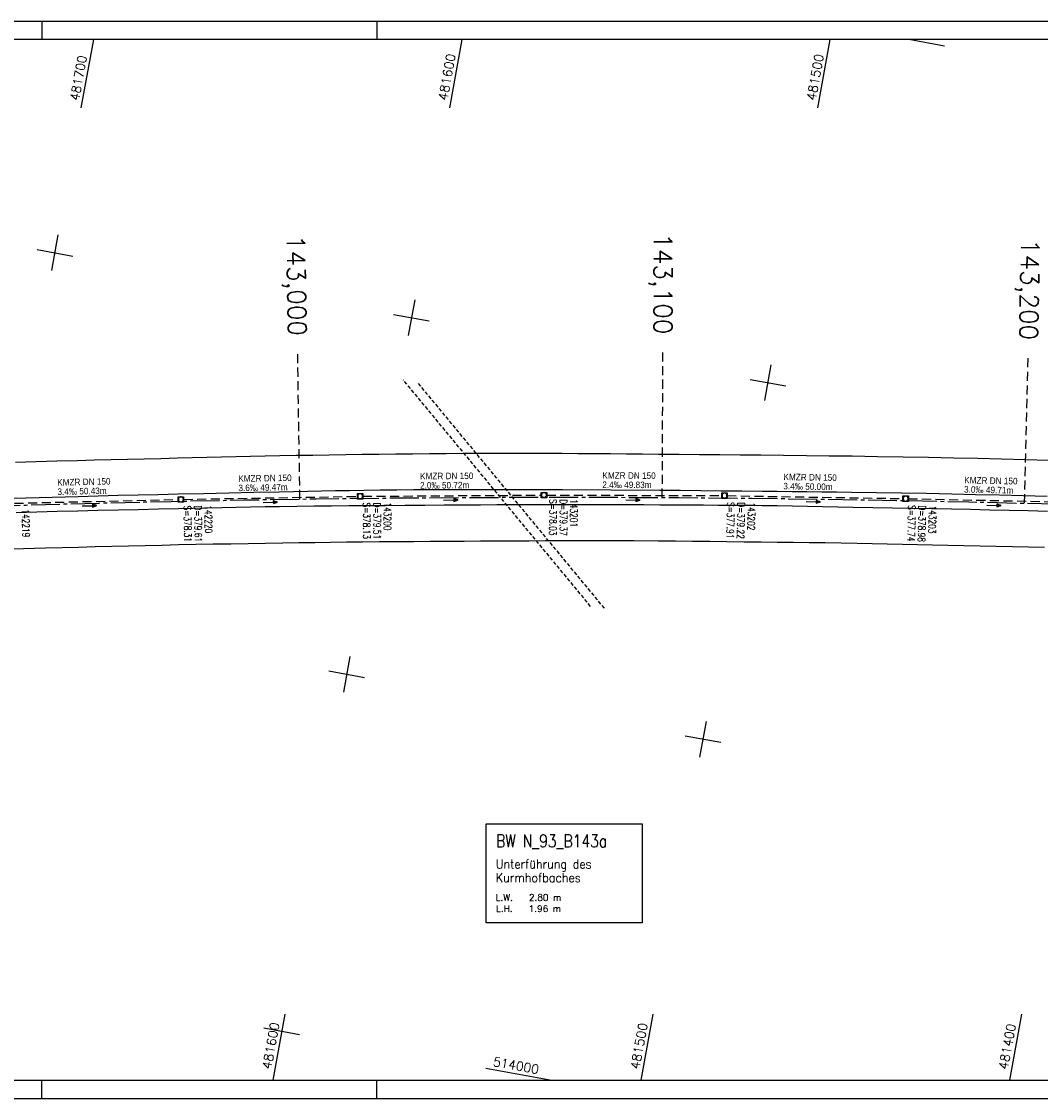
# Model space of a CAD drawing. Extents: x 4513916 to 4515051, y 5481959 to 5482256.
# Tile 2 of 5: x 4514213 to 4514494, y 5481959 to 5482256. Entities that reach past the tile are written whole.
import ezdxf
from ezdxf.enums import TextEntityAlignment as Align

# ---------------------------------------------------------------- set-up
doc = ezdxf.new("R2010")
doc.units = 0
doc.header["$LTSCALE"] = 10
doc.header["$MEASUREMENT"] = 0
for name, pattern in [('ACHSE', [5.5, 4, -0.5, 0.5, -0.5]), ('AUSGEZOGEN', [0]), ('LT00', [0]), ('LT17', [0.15, 0.1, -0.05]), ('STRICHLINIE2', [0.375, 0.25, -0.125])]:
    doc.linetypes.add(name, pattern=pattern)
doc.layers.get('0').update_dxf_attribs({"linetype": 'LT00'})
for name, color, linetype in [('-BESCH', 7, 'STRICHLINIE2'), ('-BKAN012', 140, 'LT00'), ('-BSCH012', 5, 'LT00'), ('-Halt-Pfeil', 4, 'LT00'), ('A-TEXT-KILOMETER', 30, 'LT17'), ('AX-020', 250, 'ACHSE'), ('BW-SCHRIFT', 20, 'AUSGEZOGEN'), ('RAHMEN', 250, 'Continuous'), ('V_AFBR_BAB', 250, 'LT00'), ('V_BR_WID', 30, 'LT17'), ('V_KA_MULD', 182, 'LT00'), ('V_RASTER', 250, 'LT00')]:
    doc.layers.add(name, color=color, linetype=linetype)
doc.styles.add('Haltungsbeschriftung', font='arial.ttf', dxfattribs={"width": 0.75})
doc.styles.add('Kilometrierung', font='romans.shx')
doc.styles.add('ROMANS', font='romans.shx')
doc.styles.add('schachtbeschriftung', font='romans.shx', dxfattribs={"width": 0.75, "height": 0.2})
doc.styles.get("Standard").update_dxf_attribs({"font": 'romans.shx', "width": 0.8})

# ---------------------------------------------------------------- blocks, each defined once
blk = doc.blocks.new('SYMB1210')
at = {"color": 0, "linetype": 'ByBlock'}
blk.add_line((0.018815, -0.179014), (0.055623, -0.17119), dxfattribs=at)
for points in [[(-0.2, -0.2), (-0.2, 0.2), (0.2, 0.2), (0.2, -0.2), (-0.2, -0.2)], [(0.018815, 0.179014), (-0.018815, 0.179014), (-0.055623, 0.17119), (-0.09, 0.155885), (-0.120444, 0.133766), (-0.145623, 0.105801), (-0.164438, 0.073213), (-0.176067, 0.037424), (-0.18, 0)], [(-0.18, 0), (-0.176067, -0.037424), (-0.164438, -0.073213), (-0.145623, -0.105801), (-0.120444, -0.133766), (-0.09, -0.155885), (-0.055623, -0.17119), (-0.018815, -0.179014), (0.018815, -0.179014)], [(0.18, 0), (0.176067, 0.037424), (0.164438, 0.073213), (0.145623, 0.105801), (0.120444, 0.133766), (0.09, 0.155885), (0.055623, 0.17119), (0.018815, 0.179014)], [(0.055623, -0.17119), (0.09, -0.155885), (0.120444, -0.133766), (0.145623, -0.105801), (0.164438, -0.073213), (0.176067, -0.037424), (0.18, 0)]]:
    blk.add_lwpolyline(points, dxfattribs=at)
blk = doc.blocks.new('SYMB0070')
at = {"color": 0, "linetype": 'ByBlock'}
for p, q in [((-0.5, 0), (0.2, 0)), ((0.5, 0), (0.2, 0.1)), ((0.2, 0.1), (0.2, 0)), ((0.468, 0), (0.21, 0.086)), ((0.21, 0.086), (0.21, -0.086)), ((0.21, -0.086), (0.468, 0)), ((0.22, -0.072), (0.437, 0)), ((0.23, -0.058), (0.405, 0)), ((0.24, -0.045), (0.374, 0)), ((0.342, 0), (0.25, 0.031)), ((0.25, 0.031), (0.25, -0.031)), ((0.25, -0.031), (0.342, 0)), ((0.26, -0.017), (0.31, 0)), ((0.27, -0.003), (0.279, 0))]:
    blk.add_line(p, q, dxfattribs=at)
for points in [[(0.2, 0), (0.2, -0.1), (0.5, 0)], [(0.437, 0), (0.22, 0.072), (0.22, -0.072)], [(0.405, 0), (0.23, 0.058), (0.23, -0.058)], [(0.374, 0), (0.24, 0.045), (0.24, -0.045)], [(0.31, 0), (0.26, 0.017), (0.26, -0.017)], [(0.279, 0), (0.27, 0.003), (0.27, -0.003)]]:
    blk.add_lwpolyline(points, dxfattribs=at)

msp = doc.modelspace()

# ---------------------------------------------------------------- linework, layer by layer
at = {"layer": '-BESCH'}
for p, q in [((4514206.98, 5482123.52), (4514255.9, 5482124.64)), ((4514257.4, 5482124.67), (4514305.37, 5482125.5)), ((4514306.87, 5482125.52), (4514356.09, 5482125.84)), ((4514357.59, 5482125.84), (4514405.91, 5482125.71)), ((4514407.41, 5482125.69), (4514455.9, 5482124.88)), ((4514457.4, 5482124.85), (4514505.6, 5482123.84))]:
    msp.add_line(p, q, dxfattribs=at)
at = {"layer": 'A-TEXT-KILOMETER', "ltscale": 2.5}
for p, q in [((4514289.49, 5482124.76), (4514288.88, 5482164.74)), ((4514389.49, 5482125.18), (4514389.67, 5482165.18)), ((4514489.48, 5482123.61), (4514490.46, 5482163.59))]:
    msp.add_line(p, q, dxfattribs=at)
at = {"layer": 'AX-020', "ltscale": 0.2, "flags": 128}
msp.add_lwpolyline([(4513940.76, 5482107.61), (4513943.02, 5482107.8), (4513962.97, 5482109.43), (4513982.92, 5482110.98), (4513994.13, 5482111.81), (4514014.1, 5482113.24), (4514034.06, 5482114.59), (4514054.04, 5482115.85), (4514074.01, 5482117.04), (4514094, 5482118.15), (4514113.98, 5482119.17), (4514133.97, 5482120.12), (4514153.97, 5482120.99), (4514173.97, 5482121.77), (4514193.97, 5482122.48), (4514213.97, 5482123.11), (4514233.97, 5482123.66), (4514253.98, 5482124.12), (4514273.99, 5482124.51), (4514294, 5482124.82), (4514314.01, 5482125.05), (4514334.03, 5482125.19), (4514354.04, 5482125.26), (4514374.05, 5482125.25), (4514394.06, 5482125.16), (4514414.08, 5482124.98), (4514434.09, 5482124.73), (4514454.1, 5482124.4), (4514474.11, 5482123.98), (4514494.11, 5482123.49), (4514514.12, 5482122.92), (4514534.12, 5482122.27), (4514554.12, 5482121.53), (4514574.12, 5482120.72), (4514594.11, 5482119.83), (4514614.1, 5482118.86), (4514634.09, 5482117.81), (4514654.07, 5482116.67), (4514674.04, 5482115.46), (4514694.01, 5482114.17), (4514713.98, 5482112.8), (4514733.94, 5482111.35), (4514753.89, 5482109.82), (4514773.84, 5482108.21), (4514793.78, 5482106.51), (4514813.72, 5482104.74), (4514833.65, 5482102.89), (4514853.57, 5482100.97), (4514865.76, 5482099.73)], dxfattribs=at)
at = {"layer": 'BW-SCHRIFT'}
msp.add_lwpolyline([(4514340.91, 5482035.21), (4514383.9, 5482035.21), (4514383.9, 5482007.89), (4514340.91, 5482007.89)], close=True, dxfattribs=at)
at = {"layer": 'RAHMEN'}
for p, q in [((4514218.26, 5482256.45), (4514218.26, 5482251.45)), ((4514310.76, 5482256.45), (4514310.76, 5482251.45)), ((4514218.26, 5481959.45), (4514218.26, 5481964.45)), ((4514310.76, 5481959.45), (4514310.76, 5481964.45))]:
    msp.add_line(p, q, dxfattribs=at)
for points in [[(4513915.76, 5481959.45), (4515050.76, 5481959.45), (4515050.76, 5482256.45), (4513915.76, 5482256.45), (4513915.76, 5481959.45)], [(4513940.76, 5481964.45), (4514865.76, 5481964.45), (4514865.76, 5482251.45), (4513940.76, 5482251.45), (4513940.76, 5481964.45)]]:
    msp.add_lwpolyline(points, dxfattribs=at)
at = {"layer": 'V_AFBR_BAB'}
for points in [[(4514496.19, 5482135.42), (4514489.64, 5482135.6), (4514483.08, 5482135.76), (4514476.53, 5482135.92), (4514469.97, 5482136.07), (4514462.95, 5482136.21), (4514455.92, 5482136.33), (4514448.9, 5482136.44), (4514441.87, 5482136.54), (4514435.56, 5482136.62), (4514429.26, 5482136.7), (4514422.95, 5482136.76), (4514416.64, 5482136.82), (4514411.01, 5482136.87), (4514405.38, 5482136.92), (4514399.74, 5482136.97), (4514394.11, 5482137.02), (4514388.48, 5482137.07), (4514384.04, 5482137.12), (4514379.61, 5482137.16), (4514375.17, 5482137.2), (4514370.74, 5482137.24), (4514366.3, 5482137.27), (4514361.87, 5482137.3), (4514355.02, 5482137.33), (4514348.17, 5482137.34), (4514341.32, 5482137.33), (4514334.47, 5482137.29), (4514329.84, 5482137.26), (4514325.21, 5482137.22), (4514320.58, 5482137.17), (4514315.96, 5482137.12), (4514311.33, 5482137.06), (4514306.7, 5482137), (4514302.15, 5482136.94), (4514297.6, 5482136.87), (4514293.04, 5482136.8), (4514288.49, 5482136.73), (4514283.94, 5482136.64), (4514279.91, 5482136.56), (4514275.89, 5482136.47), (4514271.86, 5482136.38), (4514267.83, 5482136.28), (4514263.8, 5482136.18), (4514259.77, 5482136.08), (4514255.75, 5482135.99), (4514251.15, 5482135.88), (4514246.55, 5482135.78), (4514241.95, 5482135.67), (4514237.36, 5482135.57), (4514232.76, 5482135.46), (4514228.16, 5482135.34), (4514222.43, 5482135.2), (4514216.71, 5482135.04), (4514210.98, 5482134.88)], [(4514495.71, 5482125.46), (4514489.12, 5482125.64), (4514482.53, 5482125.8), (4514475.94, 5482125.96), (4514469.35, 5482126.11), (4514462.44, 5482126.25), (4514455.52, 5482126.38), (4514448.61, 5482126.49), (4514441.7, 5482126.59), (4514437.6, 5482126.65), (4514433.5, 5482126.69), (4514429.4, 5482126.74), (4514425.31, 5482126.78), (4514421.21, 5482126.82), (4514417.11, 5482126.86), (4514411.45, 5482126.91), (4514405.78, 5482126.97), (4514400.11, 5482127.03), (4514394.44, 5482127.08), (4514388.77, 5482127.13), (4514375.35, 5482127.23), (4514361.92, 5482127.29), (4514352.81, 5482127.32), (4514343.7, 5482127.32), (4514334.6, 5482127.32), (4514330.01, 5482127.3), (4514325.43, 5482127.29), (4514320.84, 5482127.26), (4514316.26, 5482127.23), (4514311.68, 5482127.18), (4514307.09, 5482127.12), (4514303.21, 5482127.06), (4514299.33, 5482126.99), (4514295.45, 5482126.92), (4514291.57, 5482126.84), (4514287.69, 5482126.76), (4514283.81, 5482126.67), (4514276.82, 5482126.52), (4514269.84, 5482126.37), (4514262.85, 5482126.22), (4514255.87, 5482126.07), (4514250.35, 5482125.95), (4514244.83, 5482125.82), (4514239.31, 5482125.69), (4514233.8, 5482125.56), (4514228.28, 5482125.41), (4514221.09, 5482125.22), (4514213.91, 5482125.01), (4514206.73, 5482124.79)], [(4514495.75, 5482121.35), (4514490.46, 5482121.49), (4514485.17, 5482121.61), (4514479.88, 5482121.73), (4514474.58, 5482121.84), (4514469.29, 5482121.95), (4514463.85, 5482122.06), (4514458.42, 5482122.16), (4514452.98, 5482122.26), (4514447.55, 5482122.36), (4514442.11, 5482122.46), (4514437.93, 5482122.54), (4514433.74, 5482122.62), (4514429.56, 5482122.7), (4514425.38, 5482122.78), (4514421.2, 5482122.84), (4514417.01, 5482122.9), (4514412.99, 5482122.95), (4514408.96, 5482122.99), (4514404.93, 5482123.02), (4514400.9, 5482123.05), (4514396.88, 5482123.07), (4514392.85, 5482123.09), (4514388.82, 5482123.11), (4514384.36, 5482123.13), (4514379.89, 5482123.15), (4514375.43, 5482123.17), (4514370.96, 5482123.18), (4514366.5, 5482123.19), (4514362.03, 5482123.19), (4514357.48, 5482123.18), (4514352.93, 5482123.17), (4514348.38, 5482123.15), (4514343.83, 5482123.12), (4514339.28, 5482123.09), (4514334.73, 5482123.06), (4514329.34, 5482123.03), (4514323.95, 5482123), (4514318.56, 5482122.97), (4514313.17, 5482122.93), (4514307.78, 5482122.9), (4514303, 5482122.86), (4514298.21, 5482122.82), (4514293.42, 5482122.77), (4514288.64, 5482122.71), (4514283.85, 5482122.64), (4514279.87, 5482122.58), (4514275.89, 5482122.5), (4514271.91, 5482122.42), (4514267.94, 5482122.34), (4514263.96, 5482122.25), (4514259.98, 5482122.16), (4514256, 5482122.07), (4514250.44, 5482121.95), (4514244.89, 5482121.82), (4514239.33, 5482121.69), (4514233.77, 5482121.57), (4514228.22, 5482121.43), (4514222.53, 5482121.29), (4514216.85, 5482121.14), (4514211.17, 5482120.99)], [(4514210.19, 5482111.03), (4514219.31, 5482111.27), (4514228.43, 5482111.51), (4514233.03, 5482111.63), (4514237.62, 5482111.75), (4514242.21, 5482111.87), (4514246.81, 5482111.98), (4514251.4, 5482112.08), (4514256, 5482112.18), (4514260.79, 5482112.28), (4514265.59, 5482112.37), (4514270.39, 5482112.45), (4514275.19, 5482112.53), (4514279.99, 5482112.6), (4514284.78, 5482112.68), (4514289.18, 5482112.75), (4514293.58, 5482112.81), (4514297.97, 5482112.87), (4514302.37, 5482112.93), (4514306.77, 5482112.98), (4514311.45, 5482113.02), (4514316.12, 5482113.06), (4514320.8, 5482113.09), (4514325.48, 5482113.12), (4514330.16, 5482113.14), (4514334.84, 5482113.17), (4514339.32, 5482113.19), (4514343.8, 5482113.22), (4514348.28, 5482113.24), (4514352.76, 5482113.26), (4514357.24, 5482113.28), (4514361.72, 5482113.3), (4514368.38, 5482113.3), (4514375.04, 5482113.3), (4514381.7, 5482113.28), (4514388.36, 5482113.24), (4514393.1, 5482113.2), (4514397.84, 5482113.16), (4514402.58, 5482113.11), (4514407.32, 5482113.05), (4514412.06, 5482112.99), (4514416.8, 5482112.94), (4514421.2, 5482112.89), (4514425.61, 5482112.84), (4514430.02, 5482112.79), (4514434.42, 5482112.73), (4514438.83, 5482112.67), (4514443.23, 5482112.6), (4514447.4, 5482112.52), (4514451.58, 5482112.44), (4514455.75, 5482112.35), (4514459.92, 5482112.26), (4514464.09, 5482112.17), (4514468.26, 5482112.08), (4514472.72, 5482111.98), (4514477.18, 5482111.88), (4514481.63, 5482111.78), (4514486.09, 5482111.68), (4514490.54, 5482111.57), (4514495, 5482111.45)]]:
    msp.add_lwpolyline(points, dxfattribs=at)
at = {"layer": 'V_BR_WID'}
for p, q in [((4514369.72, 5482095.16), (4514317.99, 5482157.66)), ((4514373.52, 5482094.65), (4514322.11, 5482156.76))]:
    msp.add_line(p, q, dxfattribs=at)
at = {"layer": 'V_RASTER'}
for p, q in [((4514229.15, 5482232.62), (4514232.58, 5482251.45)), ((4514334.22, 5482251.45), (4514330.79, 5482232.62)), ((4514432.43, 5482232.62), (4514435.86, 5482251.45)), ((4514467.37, 5482249.66), (4514457.53, 5482251.45)), ((4514220.99, 5482187.75), (4514222.78, 5482197.59)), ((4514216.97, 5482193.56), (4514226.81, 5482191.77)), ((4514321.17, 5482179.69), (4514319.38, 5482169.85)), ((4514315.35, 5482175.67), (4514325.19, 5482173.88)), ((4514417.76, 5482151.96), (4514419.55, 5482161.8)), ((4514413.74, 5482157.77), (4514423.58, 5482155.98)), ((4514303.27, 5482081.31), (4514301.48, 5482071.47)), ((4514307.3, 5482075.49), (4514297.46, 5482077.28)), ((4514399.87, 5482053.57), (4514401.66, 5482063.41)), ((4514405.68, 5482057.6), (4514395.84, 5482059.39)), ((4514285.33, 5481982.65), (4514282.02, 5481964.45)), ((4514383.66, 5481964.45), (4514386.97, 5481982.65)), ((4514488.61, 5481982.65), (4514485.3, 5481964.45)), ((4514279.56, 5481978.89), (4514289.4, 5481977.11)), ((4514340.8, 5481967.76), (4514359, 5481964.45))]:
    msp.add_line(p, q, dxfattribs=at)

# ---------------------------------------------------------------- block references
at = {"layer": '-Halt-Pfeil', "yscale": 4.000000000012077, "zscale": 4}
for p, xscale, rotation in [((4514281.35, 5482123.88), 4.000000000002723, 0.9966799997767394), ((4514331.16, 5482124.5), 3.999999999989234, 0.3671899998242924), ((4514381.39, 5482124.49), 4.000000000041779, 359.8391399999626), ((4514431.16, 5482124.01), 4.000000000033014, 359.0382799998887), ((4514231.44, 5482122.91), 4.000000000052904, 1.314979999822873), ((4514481.04, 5482123), 4.000000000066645, 358.8038900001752)]:
    msp.add_blockref('SYMB0070', p, dxfattribs=dict(at, xscale=xscale, rotation=rotation))
at = {"layer": 'V_KA_MULD', "yscale": 3.799999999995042, "zscale": 3.8}
for p, xscale, rotation in [((4514256.65, 5482124.65), 3.799999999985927, 359.9999999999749), ((4514306.12, 5482125.52), 3.800000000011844, 359.3815858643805), ((4514356.84, 5482125.84), 3.799999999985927, 359.9999999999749), ((4514406.66, 5482125.7), 3.799999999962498, 359.3863220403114), ((4514456.65, 5482124.86), 3.79999999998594, 359.0375501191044)]:
    msp.add_blockref('SYMB1210', p, dxfattribs=dict(at, xscale=xscale, rotation=rotation))

# ---------------------------------------------------------------- texts
at = {"layer": '-BKAN012', "style": 'Haltungsbeschriftung', "width": 0.9}
for s, rotation, p in [('KMZR DN 150', 1.315, (4514222.54, 5482128.43)), ('KMZR DN 150', 0.9967, (4514272.51, 5482129.49)), ('KMZR DN 150', 0.3672, (4514322.65, 5482130.18)), ('KMZR DN 150', 359.8391, (4514372.96, 5482130.36)), ('KMZR DN 150', 359.0383, (4514422.93, 5482129.99)), ('KMZR DN 150', 358.8039, (4514472.8, 5482129.09)), ('3.4‰ 50.43m', 1.315, (4514222.6, 5482125.87)), ('3.6‰ 49.47m', 0.9967, (4514272.55, 5482126.93)), ('2.0‰ 50.72m', 0.3672, (4514322.66, 5482127.62)), ('2.4‰ 49.83m', 359.8391, (4514372.95, 5482127.8)), ('3.4‰ 50.00m', 359.0383, (4514422.89, 5482127.43)), ('3.0‰ 49.71m', 358.8039, (4514472.75, 5482126.53))]:
    msp.add_text(s, height=1.8, rotation=rotation, dxfattribs=at).set_placement(p)
at = {"layer": '-BSCH012', "style": 'schachtbeschriftung', "width": 0.75}
for s, rotation, p in [('S=378.03', 269.8391, (4514358.34, 5482124.74)), ('D=379.37', 269.8391, (4514361.22, 5482124.73)), ('143201', 269.8391, (4514364.1, 5482124.73)), ('142219', 271.315, (4514212.78, 5482121.9)), ('S=378.31', 270.9967, (4514257.43, 5482122.92)), ('D=379.61', 270.9967, (4514260.31, 5482122.97)), ('142220', 270.9967, (4514263.19, 5482123.02)), ('S=378.13', 270.3672, (4514306.88, 5482123.77)), ('D=379.51', 270.3672, (4514309.76, 5482123.79)), ('143200', 270.3672, (4514312.64, 5482123.81)), ('S=377.91', 269.0383, (4514407.38, 5482123.94)), ('D=379.22', 269.0383, (4514410.26, 5482123.89)), ('143202', 269.0383, (4514413.14, 5482123.84)), ('S=377.74', 268.8039, (4514457.36, 5482123.1)), ('D=378.98', 268.8039, (4514460.24, 5482123.04)), ('143203', 268.8039, (4514463.12, 5482122.98))]:
    msp.add_text(s, height=2, rotation=rotation, dxfattribs=at).set_placement(p)
at = {"layer": 'A-TEXT-KILOMETER', "style": 'Kilometrierung'}
for s, rotation, p in [('143,000', 271, (4514288.8, 5482169.74)), ('143,100', 270, (4514389.7, 5482170.18)), ('143,200', 269, (4514490.58, 5482168.59))]:
    msp.add_text(s, height=5, rotation=rotation, dxfattribs=at).set_placement(p, align=Align.MIDDLE_RIGHT)
at = {"layer": 'BW-SCHRIFT', "style": 'ROMANS'}
for s, height, width, p in [('BW N_93_B143a', 3.5, 0.8, (4514343.64, 5482028.71)), ('Unterführung des', 2.5, 0.9, (4514343.54, 5482022.85)), ('Kurmhofbaches', 2.5, 0.9, (4514343.54, 5482019.1))]:
    msp.add_text(s, height=height, rotation=359.9891, dxfattribs=dict(at, width=width)).set_placement(p)
for s, p in [('L.W.   2.80 m', (4514343.54, 5482013.99)), ('L.H.   1.96 m', (4514343.64, 5482010.89))]:
    msp.add_text(s, height=1.8, rotation=359.9891, dxfattribs=at).set_placement(p)
at = {"layer": 'V_RASTER'}
for s, rotation, width, p in [(' 481700', 79.6914, 0.979, (4514228.17, 5482232.8)), (' 481600', 79.6914, 1.014, (4514329.81, 5482232.8)), (' 481500', 79.6914, 1.006, (4514431.45, 5482232.8)), (' 481600', 79.6914, 1.014, (4514281.21, 5481965.61)), (' 481500', 79.6914, 1.006, (4514382.85, 5481965.61)), (' 481400', 79.6914, 0.991, (4514484.49, 5481965.61)), (' 514000', 349.6914, 0.991, (4514340.98, 5481968.74))]:
    msp.add_text(s, height=2.5, rotation=rotation, dxfattribs=dict(at, width=width)).set_placement(p)

doc.saveas('drawing.dxf')
